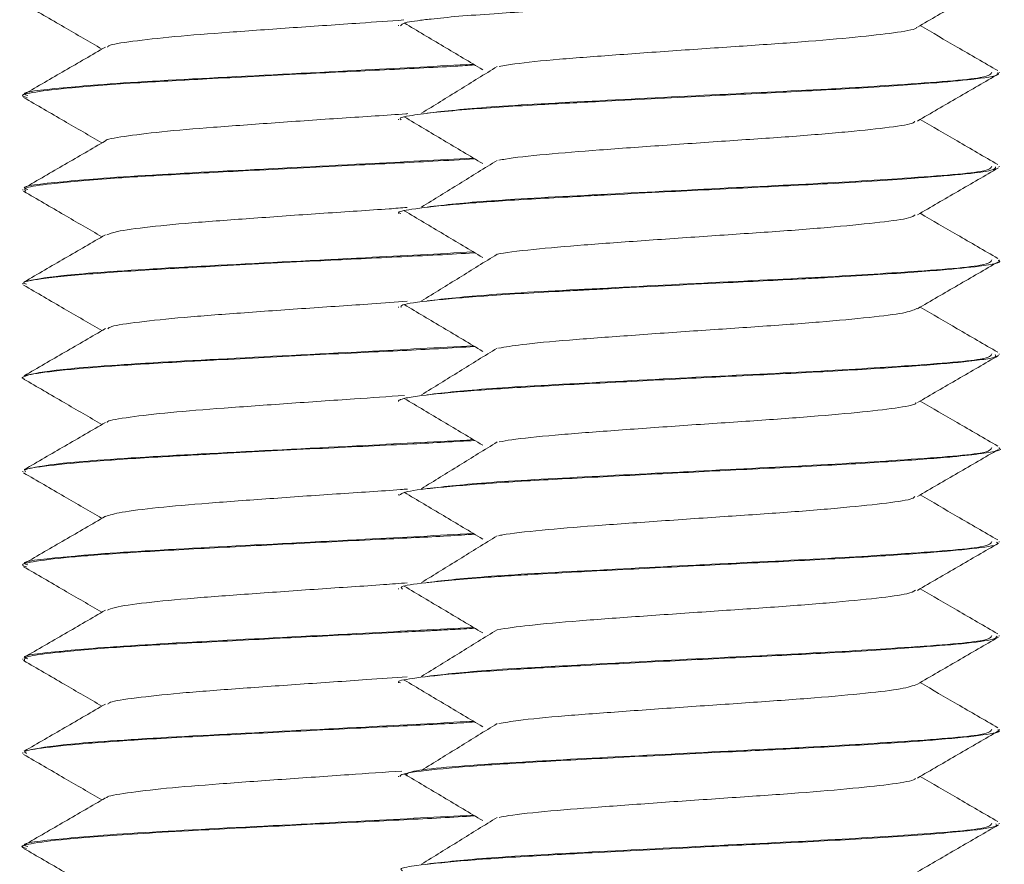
# Model space of a CAD drawing. Header units: millimetres. Extents: x 15 to 1486, y -3131 to -190.
# Tile 54 of 83: x 86 to 100, y -1414 to -1403. Entities that reach past the tile are written whole.
import ezdxf

# ---------------------------------------------------------------- set-up
doc = ezdxf.new("R2010")
doc.units = ezdxf.units.MM

msp = doc.modelspace()

# ---------------------------------------------------------------- linework, layer by layer
at = {"color": 7, "linetype": 'Continuous', "lineweight": 15}
for p, q in [((91.447, -1402.787), (91.447, -1402.797)), ((99.447, -1403.422), (99.447, -1403.412)), ((86.447, -1403.724), (86.447, -1403.734)), ((91.447, -1404.037), (91.447, -1404.047)), ((99.447, -1404.672), (99.447, -1404.662)), ((86.447, -1404.974), (86.447, -1404.984)), ((91.447, -1405.287), (91.447, -1405.296)), ((99.447, -1405.922), (99.447, -1405.912)), ((86.447, -1406.224), (86.447, -1406.234)), ((91.447, -1406.537), (91.447, -1406.547)), ((99.447, -1407.172), (99.447, -1407.162)), ((86.447, -1407.474), (86.447, -1407.484)), ((91.447, -1407.787), (91.447, -1407.797)), ((99.447, -1408.421), (99.447, -1408.412)), ((86.447, -1408.724), (86.447, -1408.734)), ((91.447, -1409.037), (91.447, -1409.047)), ((99.447, -1409.672), (99.447, -1409.662)), ((86.447, -1409.974), (86.447, -1409.984)), ((91.447, -1410.287), (91.447, -1410.297)), ((99.447, -1410.921), (99.447, -1410.912)), ((86.447, -1411.224), (86.447, -1411.234)), ((91.447, -1411.537), (91.447, -1411.546)), ((99.447, -1412.172), (99.447, -1412.162)), ((86.447, -1412.474), (86.447, -1412.484)), ((91.447, -1412.787), (91.447, -1412.797)), ((99.447, -1413.422), (99.447, -1413.412)), ((86.447, -1413.724), (86.447, -1413.734))]:
    msp.add_line(p, q, dxfattribs=at)
for points, knots in [([(91.477, -1402.797), (91.486, -1402.78), (91.498, -1402.756), (91.695, -1402.727), (92.001, -1402.688), (92.612, -1402.637), (93.635, -1402.578), (94.788, -1402.517), (95.965, -1402.458), (97.143, -1402.4), (98.124, -1402.341), (98.893, -1402.281), (99.373, -1402.228), (99.4, -1402.19), (99.412, -1402.172)], [0, 0, 0, 0, 0.078085, 0.1144878, 0.1500772, 0.2616637, 0.3514819, 0.4447722, 0.5486454, 0.6282262, 0.7358302, 0.821571, 0.9158985, 1, 1, 1, 1]), ([(98.357, -1402.813), (98.537, -1402.708), (98.897, -1402.499), (99.257, -1402.291), (99.437, -1402.186)], [0, 0, 0, 0, 0.499672, 1, 1, 1, 1]), ([(86.458, -1402.499), (86.638, -1402.603), (86.985, -1402.805), (87.333, -1403.007), (87.501, -1403.104)], [0, 0, 0, 0, 0.517951, 1, 1, 1, 1]), ([(91.519, -1402.717), (91.327, -1402.731), (90.858, -1402.764), (90.04, -1402.819), (89.184, -1402.881), (88.433, -1402.938), (87.889, -1403.002), (87.593, -1403.046), (87.578, -1403.072), (87.574, -1403.078)], [0, 0, 0, 0, 0.115655, 0.283181, 0.450777, 0.615563, 0.784064, 0.949577, 1, 1, 1, 1]), ([(91.526, -1402.757), (91.7, -1402.861), (92.047, -1403.068), (92.397, -1403.276), (92.571, -1403.38)], [0, 0, 0, 0, 0.500049, 1, 1, 1, 1]), ([(98.345, -1402.813), (98.346, -1402.815), (98.355, -1402.838), (98.118, -1402.881), (97.639, -1402.938), (96.936, -1403.002), (96.101, -1403.06), (95.205, -1403.12), (94.331, -1403.183), (93.568, -1403.239), (93.026, -1403.294), (92.852, -1403.325), (92.789, -1403.336)], [0, 0, 0, 0, 0.0118071, 0.1276931, 0.2416364, 0.3581485, 0.4725936, 0.5878452, 0.7041252, 0.8179068, 0.9342294, 1, 1, 1, 1]), ([(99.428, -1403.392), (99.247, -1403.287), (98.903, -1403.087), (98.558, -1402.887), (98.394, -1402.792)], [0, 0, 0, 0, 0.52256, 1, 1, 1, 1]), ([(87.547, -1403.077), (87.367, -1403.182), (87.007, -1403.391), (86.647, -1403.6), (86.467, -1403.704)], [0, 0, 0, 0, 0.499663, 1, 1, 1, 1]), ([(92.447, -1403.306), (91.98, -1403.331), (90.919, -1403.389), (88.995, -1403.485), (87.643, -1403.56), (86.802, -1403.637), (86.384, -1403.682), (86.492, -1403.717), (86.512, -1403.724)], [0, 0, 0, 0, 0.186007, 0.422469, 0.655829, 0.750981, 0.953878, 1, 1, 1, 1]), ([(86.507, -1403.749), (86.483, -1403.743), (86.387, -1403.718), (86.592, -1403.676), (87.077, -1403.616), (87.894, -1403.556), (88.955, -1403.498), (90.073, -1403.44), (91.202, -1403.383), (92.018, -1403.345), (92.379, -1403.321), (92.464, -1403.316)], [0, 0, 0, 0, 0.043122, 0.169352, 0.300376, 0.452804, 0.571666, 0.720897, 0.840463, 0.962413, 1, 1, 1, 1]), ([(91.486, -1404.047), (91.476, -1404.038), (91.452, -1404.02), (91.574, -1403.995), (91.729, -1403.972), (91.963, -1403.944), (92.418, -1403.902), (93.065, -1403.859), (93.702, -1403.825), (94.424, -1403.786), (95.42, -1403.735), (96.639, -1403.676), (97.728, -1403.617), (98.605, -1403.556), (99.208, -1403.498), (99.471, -1403.453), (99.428, -1403.426), (99.42, -1403.422)], [0, 0, 0, 0, 0.0382395, 0.087599, 0.1231152, 0.1554404, 0.2189736, 0.3194552, 0.3586075, 0.3928893, 0.5065394, 0.5941754, 0.6851405, 0.7909649, 0.8734855, 0.9770909, 1, 1, 1, 1]), ([(92.762, -1403.337), (92.595, -1403.44), (92.261, -1403.648), (91.924, -1403.855), (91.756, -1403.959)], [0, 0, 0, 0, 0.499949, 1, 1, 1, 1]), ([(99.348, -1403.412), (99.339, -1403.436), (99.318, -1403.494), (98.415, -1403.56), (97.222, -1403.637), (95.834, -1403.703), (94.111, -1403.793), (92.572, -1403.873), (92.074, -1403.93), (91.83, -1403.958)], [0, 0, 0, 0, 0.130048, 0.308832, 0.381731, 0.537176, 0.695231, 0.850578, 1, 1, 1, 1]), ([(98.357, -1404.063), (98.537, -1403.958), (98.897, -1403.749), (99.257, -1403.541), (99.437, -1403.436)], [0, 0, 0, 0, 0.499672, 1, 1, 1, 1]), ([(86.458, -1403.749), (86.638, -1403.853), (86.985, -1404.055), (87.333, -1404.257), (87.501, -1404.354)], [0, 0, 0, 0, 0.517951, 1, 1, 1, 1]), ([(91.575, -1403.964), (91.566, -1403.965), (91.307, -1403.986), (90.687, -1404.023), (89.805, -1404.087), (88.966, -1404.146), (88.258, -1404.205), (87.783, -1404.269), (87.546, -1404.306), (87.55, -1404.327), (87.55, -1404.327)], [0, 0, 0, 0, 0.005998, 0.169101, 0.335916, 0.500712, 0.665118, 0.832039, 0.995216, 1, 1, 1, 1]), ([(91.526, -1404.007), (91.7, -1404.111), (92.047, -1404.318), (92.397, -1404.526), (92.571, -1404.63)], [0, 0, 0, 0, 0.500049, 1, 1, 1, 1]), ([(98.325, -1404.063), (98.322, -1404.07), (98.31, -1404.099), (98.012, -1404.146), (97.465, -1404.205), (96.72, -1404.268), (95.86, -1404.325), (94.964, -1404.387), (94.107, -1404.449), (93.389, -1404.506), (92.933, -1404.555), (92.814, -1404.58), (92.787, -1404.586)], [0, 0, 0, 0, 0.044176, 0.159163, 0.273877, 0.390347, 0.504204, 0.620275, 0.735914, 0.85005, 0.966599, 1, 1, 1, 1]), ([(99.428, -1404.642), (99.247, -1404.537), (98.903, -1404.337), (98.558, -1404.137), (98.394, -1404.042)], [0, 0, 0, 0, 0.52256, 1, 1, 1, 1]), ([(87.547, -1404.327), (87.367, -1404.432), (87.007, -1404.641), (86.647, -1404.85), (86.467, -1404.954)], [0, 0, 0, 0, 0.499663, 1, 1, 1, 1]), ([(92.447, -1404.556), (91.98, -1404.581), (90.919, -1404.639), (88.995, -1404.735), (87.643, -1404.81), (86.802, -1404.887), (86.384, -1404.932), (86.492, -1404.967), (86.512, -1404.974)], [0, 0, 0, 0, 0.186007, 0.422469, 0.655829, 0.750981, 0.953878, 1, 1, 1, 1]), ([(86.486, -1404.999), (86.473, -1404.983), (86.445, -1404.948), (86.818, -1404.894), (87.506, -1404.832), (88.465, -1404.774), (89.58, -1404.716), (90.772, -1404.654), (91.799, -1404.606), (92.282, -1404.577), (92.464, -1404.566)], [0, 0, 0, 0, 0.109031, 0.236431, 0.394062, 0.518386, 0.646736, 0.802009, 0.925576, 1, 1, 1, 1]), ([(92.762, -1404.587), (92.595, -1404.69), (92.261, -1404.898), (91.924, -1405.105), (91.756, -1405.209)], [0, 0, 0, 0, 0.499949, 1, 1, 1, 1]), ([(91.481, -1405.296), (91.47, -1405.293), (91.411, -1405.272), (91.624, -1405.235), (92.074, -1405.18), (92.852, -1405.121), (93.601, -1405.08), (94.299, -1405.043), (95.056, -1405.003), (96.085, -1404.952), (97.263, -1404.894), (98.256, -1404.832), (98.972, -1404.774), (99.394, -1404.722), (99.397, -1404.688), (99.399, -1404.672)], [0, 0, 0, 0, 0.0178556, 0.0959655, 0.189533, 0.2788126, 0.3672789, 0.3981186, 0.4577374, 0.5524366, 0.6407908, 0.7501097, 0.8363308, 0.9253435, 1, 1, 1, 1]), ([(99.348, -1404.662), (99.339, -1404.686), (99.318, -1404.744), (98.415, -1404.81), (97.222, -1404.887), (95.834, -1404.953), (94.111, -1405.043), (92.572, -1405.123), (92.074, -1405.18), (91.83, -1405.208)], [0, 0, 0, 0, 0.130048, 0.308832, 0.381731, 0.537176, 0.695231, 0.850578, 1, 1, 1, 1]), ([(98.357, -1405.313), (98.537, -1405.208), (98.897, -1404.999), (99.257, -1404.791), (99.437, -1404.686)], [0, 0, 0, 0, 0.499672, 1, 1, 1, 1]), ([(86.458, -1404.999), (86.638, -1405.103), (86.985, -1405.305), (87.333, -1405.507), (87.501, -1405.604)], [0, 0, 0, 0, 0.517951, 1, 1, 1, 1]), ([(91.565, -1405.213), (91.486, -1405.22), (91.147, -1405.246), (90.446, -1405.29), (89.569, -1405.354), (88.757, -1405.411), (88.111, -1405.472), (87.682, -1405.53), (87.602, -1405.564), (87.567, -1405.579)], [0, 0, 0, 0, 0.050335, 0.213576, 0.380097, 0.543096, 0.70842, 0.874185, 1, 1, 1, 1]), ([(91.526, -1405.257), (91.7, -1405.361), (92.047, -1405.568), (92.397, -1405.776), (92.571, -1405.88)], [0, 0, 0, 0, 0.5000494, 1, 1, 1, 1]), ([(98.328, -1405.312), (98.308, -1405.326), (98.261, -1405.36), (97.885, -1405.411), (97.279, -1405.472), (96.494, -1405.534), (95.616, -1405.591), (94.726, -1405.655), (93.892, -1405.713), (93.229, -1405.773), (92.844, -1405.816), (92.766, -1405.836), (92.765, -1405.836)], [0, 0, 0, 0, 0.076572, 0.190642, 0.306339, 0.422345, 0.536215, 0.652693, 0.767307, 0.882373, 0.998725, 1, 1, 1, 1]), ([(99.428, -1405.892), (99.247, -1405.787), (98.903, -1405.587), (98.558, -1405.387), (98.394, -1405.292)], [0, 0, 0, 0, 0.52256, 1, 1, 1, 1]), ([(87.547, -1405.577), (87.367, -1405.682), (87.007, -1405.891), (86.647, -1406.1), (86.467, -1406.204)], [0, 0, 0, 0, 0.499663, 1, 1, 1, 1]), ([(86.496, -1406.234), (86.48, -1406.228), (86.412, -1406.205), (86.601, -1406.177), (86.869, -1406.142), (87.268, -1406.102), (87.989, -1406.051), (89.078, -1405.992), (90.259, -1405.931), (91.429, -1405.872), (92.174, -1405.837), (92.461, -1405.817), (92.466, -1405.817)], [0, 0, 0, 0, 0.038328, 0.166514, 0.210779, 0.294899, 0.445358, 0.572848, 0.735926, 0.865439, 0.997548, 1, 1, 1, 1]), ([(92.447, -1405.806), (91.98, -1405.831), (90.92, -1405.889), (88.99, -1405.985), (87.659, -1406.06), (86.773, -1406.137), (86.592, -1406.177), (86.468, -1406.204)], [0, 0, 0, 0, 0.19517, 0.44328, 0.688136, 0.787975, 1, 1, 1, 1]), ([(91.483, -1406.547), (91.481, -1406.535), (91.476, -1406.503), (91.847, -1406.454), (92.555, -1406.391), (93.291, -1406.347), (93.773, -1406.321), (93.886, -1406.315), (93.917, -1406.313), (93.923, -1406.313), (93.924, -1406.313), (93.924, -1406.313), (93.924, -1406.313), (93.924, -1406.313), (93.924, -1406.313), (93.925, -1406.313), (93.929, -1406.313), (93.967, -1406.311), (94.073, -1406.305), (94.66, -1406.274), (95.625, -1406.224), (96.606, -1406.177), (97.267, -1406.142), (97.94, -1406.102), (98.68, -1406.05), (99.254, -1405.992), (99.498, -1405.947), (99.439, -1405.923), (99.435, -1405.922)], [0, 0, 0, 0, 0.055823, 0.152496, 0.246017, 0.346038, 0.367637, 0.374307, 0.375544, 0.375686, 0.375757, 0.375758, 0.375759, 0.375762, 0.375768, 0.375818, 0.375943, 0.376787, 0.38561, 0.403153, 0.525725, 0.611436, 0.641033, 0.697279, 0.797883, 0.883128, 0.992168, 1, 1, 1, 1]), ([(92.762, -1405.837), (92.595, -1405.94), (92.261, -1406.148), (91.924, -1406.355), (91.756, -1406.459)], [0, 0, 0, 0, 0.499949, 1, 1, 1, 1]), ([(99.348, -1405.912), (99.339, -1405.936), (99.318, -1405.994), (98.415, -1406.06), (97.222, -1406.137), (95.834, -1406.203), (94.111, -1406.293), (92.572, -1406.373), (92.074, -1406.43), (91.83, -1406.458)], [0, 0, 0, 0, 0.130048, 0.308832, 0.381731, 0.537176, 0.695231, 0.850578, 1, 1, 1, 1]), ([(98.357, -1406.563), (98.537, -1406.458), (98.897, -1406.249), (99.257, -1406.041), (99.437, -1405.936)], [0, 0, 0, 0, 0.499672, 1, 1, 1, 1]), ([(86.458, -1406.249), (86.638, -1406.353), (86.985, -1406.555), (87.333, -1406.757), (87.501, -1406.854)], [0, 0, 0, 0, 0.517951, 1, 1, 1, 1]), ([(91.566, -1406.463), (91.411, -1406.475), (90.987, -1406.506), (90.205, -1406.557), (89.338, -1406.62), (88.561, -1406.677), (87.973, -1406.74), (87.627, -1406.789), (87.59, -1406.819), (87.578, -1406.829)], [0, 0, 0, 0, 0.094288, 0.259147, 0.425505, 0.58828, 0.754682, 0.919438, 1, 1, 1, 1]), ([(91.526, -1406.507), (91.7, -1406.611), (92.047, -1406.818), (92.397, -1407.026), (92.571, -1407.13)], [0, 0, 0, 0, 0.500049, 1, 1, 1, 1]), ([(98.351, -1406.561), (98.304, -1406.581), (98.207, -1406.621), (97.741, -1406.677), (97.08, -1406.74), (96.262, -1406.8), (95.372, -1406.858), (94.489, -1406.922), (93.698, -1406.979), (93.091, -1407.036), (92.874, -1407.072), (92.779, -1407.087)], [0, 0, 0, 0, 0.1086094, 0.2220341, 0.3379867, 0.452792, 0.5669571, 0.6830903, 0.7966411, 0.9122231, 1, 1, 1, 1]), ([(99.428, -1407.142), (99.247, -1407.037), (98.903, -1406.837), (98.558, -1406.637), (98.394, -1406.542)], [0, 0, 0, 0, 0.52256, 1, 1, 1, 1]), ([(87.547, -1406.827), (87.367, -1406.932), (87.007, -1407.141), (86.647, -1407.35), (86.467, -1407.454)], [0, 0, 0, 0, 0.499663, 1, 1, 1, 1]), ([(86.475, -1407.499), (86.466, -1407.497), (86.421, -1407.486), (86.462, -1407.464), (86.572, -1407.428), (86.955, -1407.38), (87.7, -1407.318), (88.447, -1407.276), (89.117, -1407.24), (89.874, -1407.2), (90.89, -1407.149), (91.866, -1407.103), (92.306, -1407.075), (92.464, -1407.065)], [0, 0, 0, 0, 0.014701, 0.074844, 0.142264, 0.280624, 0.412639, 0.545736, 0.587517, 0.664001, 0.81603, 0.934272, 1, 1, 1, 1]), ([(92.447, -1407.056), (91.98, -1407.081), (90.92, -1407.139), (88.99, -1407.235), (87.659, -1407.31), (86.773, -1407.387), (86.592, -1407.427), (86.468, -1407.454)], [0, 0, 0, 0, 0.19517, 0.44328, 0.688136, 0.787975, 1, 1, 1, 1]), ([(92.762, -1407.087), (92.595, -1407.19), (92.261, -1407.398), (91.924, -1407.605), (91.756, -1407.709)], [0, 0, 0, 0, 0.499949, 1, 1, 1, 1]), ([(91.451, -1407.797), (91.45, -1407.796), (91.44, -1407.791), (91.455, -1407.784), (91.466, -1407.777), (91.474, -1407.773), (91.477, -1407.772), (91.489, -1407.767), (91.539, -1407.752), (91.728, -1407.719), (92.22, -1407.668), (93.064, -1407.608), (94.107, -1407.553), (95.066, -1407.504), (95.827, -1407.464), (96.59, -1407.428), (97.513, -1407.38), (98.431, -1407.318), (98.943, -1407.276), (99.229, -1407.24), (99.417, -1407.209), (99.402, -1407.185), (99.394, -1407.172)], [0, 0, 0, 0, 0.003294, 0.02287, 0.034328, 0.037013, 0.038595, 0.041148, 0.059727, 0.114493, 0.208953, 0.298462, 0.393423, 0.486789, 0.528533, 0.575329, 0.671363, 0.762993, 0.855374, 0.884373, 0.93746, 1, 1, 1, 1]), ([(99.348, -1407.162), (99.339, -1407.186), (99.318, -1407.244), (98.415, -1407.31), (97.222, -1407.387), (95.834, -1407.453), (94.111, -1407.543), (92.572, -1407.623), (92.074, -1407.68), (91.83, -1407.708)], [0, 0, 0, 0, 0.130048, 0.308832, 0.381731, 0.537176, 0.695231, 0.850578, 1, 1, 1, 1]), ([(98.357, -1407.813), (98.537, -1407.708), (98.897, -1407.499), (99.257, -1407.291), (99.437, -1407.186)], [0, 0, 0, 0, 0.499672, 1, 1, 1, 1]), ([(86.458, -1407.499), (86.638, -1407.603), (86.985, -1407.805), (87.333, -1408.007), (87.501, -1408.104)], [0, 0, 0, 0, 0.517951, 1, 1, 1, 1]), ([(91.529, -1407.717), (91.309, -1407.732), (90.809, -1407.767), (89.964, -1407.825), (89.115, -1407.886), (88.376, -1407.943), (87.853, -1408.007), (87.578, -1408.049), (87.57, -1408.074), (87.569, -1408.078)], [0, 0, 0, 0, 0.1311337, 0.298772, 0.465815, 0.6306566, 0.7989971, 0.9639442, 1, 1, 1, 1]), ([(91.526, -1407.757), (91.7, -1407.861), (92.047, -1408.068), (92.397, -1408.276), (92.571, -1408.38)], [0, 0, 0, 0, 0.500049, 1, 1, 1, 1]), ([(98.336, -1407.813), (98.337, -1407.817), (98.341, -1407.841), (98.087, -1407.886), (97.586, -1407.943), (96.869, -1408.007), (96.025, -1408.065), (95.129, -1408.125), (94.26, -1408.188), (93.51, -1408.245), (92.996, -1408.297), (92.841, -1408.327), (92.791, -1408.336)], [0, 0, 0, 0, 0.0220023, 0.1376485, 0.2517704, 0.3683149, 0.4825099, 0.5980637, 0.7141864, 0.8280143, 0.9444539, 1, 1, 1, 1]), ([(99.428, -1408.392), (99.247, -1408.287), (98.903, -1408.087), (98.558, -1407.887), (98.394, -1407.792)], [0, 0, 0, 0, 0.52256, 1, 1, 1, 1]), ([(87.547, -1408.077), (87.367, -1408.182), (87.007, -1408.391), (86.647, -1408.6), (86.467, -1408.704)], [0, 0, 0, 0, 0.4996634, 1, 1, 1, 1]), ([(92.447, -1408.306), (91.98, -1408.331), (90.92, -1408.389), (88.99, -1408.485), (87.659, -1408.56), (86.773, -1408.637), (86.592, -1408.677), (86.468, -1408.704)], [0, 0, 0, 0, 0.19517, 0.44328, 0.688136, 0.787975, 1, 1, 1, 1]), ([(86.486, -1408.734), (86.477, -1408.726), (86.447, -1408.697), (86.754, -1408.653), (87.38, -1408.592), (88.205, -1408.538), (89.23, -1408.484), (90.386, -1408.423), (91.567, -1408.368), (92.197, -1408.332), (92.466, -1408.317)], [0, 0, 0, 0, 0.058789, 0.200792, 0.340495, 0.47878, 0.583073, 0.746203, 0.891496, 1, 1, 1, 1]), ([(91.458, -1409.047), (91.478, -1409.03), (91.521, -1408.994), (91.973, -1408.941), (92.708, -1408.881), (93.683, -1408.825), (94.791, -1408.768), (95.969, -1408.707), (97.105, -1408.653), (98.105, -1408.592), (98.818, -1408.538), (99.294, -1408.484), (99.516, -1408.444), (99.446, -1408.422), (99.446, -1408.421)], [0, 0, 0, 0, 0.0795543, 0.171733, 0.2651757, 0.3556647, 0.4498018, 0.5394209, 0.6344242, 0.7278887, 0.8204044, 0.8901789, 0.9993168, 1, 1, 1, 1]), ([(92.762, -1408.337), (92.595, -1408.44), (92.261, -1408.648), (91.924, -1408.855), (91.756, -1408.959)], [0, 0, 0, 0, 0.499949, 1, 1, 1, 1]), ([(99.348, -1408.412), (99.339, -1408.436), (99.318, -1408.494), (98.415, -1408.56), (97.222, -1408.637), (95.834, -1408.703), (94.111, -1408.793), (92.572, -1408.873), (92.074, -1408.93), (91.83, -1408.958)], [0, 0, 0, 0, 0.130048, 0.308832, 0.381731, 0.537176, 0.695231, 0.850578, 1, 1, 1, 1]), ([(98.357, -1409.063), (98.537, -1408.958), (98.897, -1408.749), (99.257, -1408.541), (99.437, -1408.436)], [0, 0, 0, 0, 0.499672, 1, 1, 1, 1]), ([(86.458, -1408.749), (86.638, -1408.853), (86.985, -1409.055), (87.333, -1409.257), (87.501, -1409.354)], [0, 0, 0, 0, 0.517951, 1, 1, 1, 1]), ([(91.571, -1408.964), (91.54, -1408.966), (91.257, -1408.989), (90.611, -1409.028), (89.73, -1409.092), (88.898, -1409.151), (88.216, -1409.211), (87.723, -1409.273), (87.605, -1409.31), (87.548, -1409.329)], [0, 0, 0, 0, 0.020041, 0.182585, 0.348852, 0.512484, 0.676719, 0.842819, 1, 1, 1, 1]), ([(91.526, -1409.007), (91.7, -1409.111), (92.047, -1409.318), (92.397, -1409.526), (92.571, -1409.63)], [0, 0, 0, 0, 0.500049, 1, 1, 1, 1]), ([(98.324, -1409.062), (98.317, -1409.072), (98.295, -1409.102), (97.974, -1409.151), (97.408, -1409.21), (96.65, -1409.273), (95.783, -1409.33), (94.888, -1409.393), (94.038, -1409.453), (93.337, -1409.511), (92.905, -1409.559), (92.8, -1409.582), (92.782, -1409.586)], [0, 0, 0, 0, 0.054388, 0.169027, 0.28409, 0.400458, 0.514254, 0.630499, 0.745852, 0.860223, 0.976757, 1, 1, 1, 1]), ([(99.428, -1409.642), (99.247, -1409.537), (98.903, -1409.337), (98.558, -1409.137), (98.394, -1409.042)], [0, 0, 0, 0, 0.52256, 1, 1, 1, 1]), ([(87.547, -1409.327), (87.367, -1409.432), (87.007, -1409.641), (86.647, -1409.85), (86.467, -1409.954)], [0, 0, 0, 0, 0.499663, 1, 1, 1, 1]), ([(86.495, -1409.999), (86.476, -1409.993), (86.396, -1409.967), (86.596, -1409.924), (87.085, -1409.867), (87.886, -1409.806), (88.895, -1409.752), (90.053, -1409.691), (91.139, -1409.636), (91.98, -1409.597), (92.346, -1409.573), (92.464, -1409.565)], [0, 0, 0, 0, 0.042638, 0.173534, 0.308421, 0.437673, 0.575551, 0.708778, 0.842259, 0.949162, 1, 1, 1, 1]), ([(92.447, -1409.556), (91.98, -1409.581), (90.919, -1409.639), (88.995, -1409.735), (87.643, -1409.81), (86.802, -1409.887), (86.384, -1409.932), (86.492, -1409.967), (86.512, -1409.974)], [0, 0, 0, 0, 0.186007, 0.422469, 0.655829, 0.750981, 0.953878, 1, 1, 1, 1]), ([(92.762, -1409.587), (92.595, -1409.69), (92.261, -1409.898), (91.924, -1410.105), (91.756, -1410.209)], [0, 0, 0, 0, 0.499949, 1, 1, 1, 1]), ([(91.502, -1410.297), (91.49, -1410.286), (91.455, -1410.257), (91.808, -1410.208), (92.365, -1410.157), (92.937, -1410.118), (93.499, -1410.085), (94.354, -1410.04), (95.514, -1409.98), (96.675, -1409.924), (97.72, -1409.867), (98.596, -1409.806), (99.183, -1409.752), (99.461, -1409.704), (99.42, -1409.678), (99.409, -1409.672)], [0, 0, 0, 0, 0.04862, 0.137083, 0.247626, 0.285308, 0.320629, 0.412616, 0.506099, 0.597023, 0.690718, 0.7805, 0.876273, 0.968815, 1, 1, 1, 1]), ([(99.348, -1409.662), (99.339, -1409.686), (99.318, -1409.744), (98.415, -1409.81), (97.222, -1409.887), (95.834, -1409.953), (94.111, -1410.043), (92.572, -1410.123), (92.074, -1410.18), (91.83, -1410.208)], [0, 0, 0, 0, 0.130048, 0.308832, 0.381731, 0.537176, 0.695231, 0.850578, 1, 1, 1, 1]), ([(98.357, -1410.313), (98.537, -1410.208), (98.897, -1409.999), (99.257, -1409.791), (99.437, -1409.686)], [0, 0, 0, 0, 0.499672, 1, 1, 1, 1]), ([(86.458, -1409.999), (86.638, -1410.103), (86.985, -1410.305), (87.333, -1410.507), (87.501, -1410.604)], [0, 0, 0, 0, 0.517951, 1, 1, 1, 1]), ([(91.566, -1410.213), (91.462, -1410.221), (91.097, -1410.249), (90.37, -1410.295), (89.495, -1410.359), (88.694, -1410.416), (88.065, -1410.478), (87.664, -1410.533), (87.599, -1410.566), (87.573, -1410.579)], [0, 0, 0, 0, 0.064387, 0.22805, 0.394556, 0.557365, 0.723064, 0.888546, 1, 1, 1, 1]), ([(91.526, -1410.257), (91.7, -1410.361), (92.047, -1410.568), (92.397, -1410.776), (92.571, -1410.88)], [0, 0, 0, 0, 0.500049, 1, 1, 1, 1]), ([(98.333, -1410.312), (98.306, -1410.328), (98.244, -1410.364), (97.842, -1410.416), (97.217, -1410.478), (96.422, -1410.539), (95.539, -1410.597), (94.649, -1410.66), (93.835, -1410.718), (93.159, -1410.778), (92.892, -1410.818), (92.761, -1410.838)], [0, 0, 0, 0, 0.0865192, 0.2000832, 0.3156638, 0.4310929, 0.5447547, 0.6609262, 0.7749023, 0.8899341, 1, 1, 1, 1]), ([(99.428, -1410.892), (99.247, -1410.787), (98.903, -1410.587), (98.558, -1410.387), (98.394, -1410.292)], [0, 0, 0, 0, 0.52256, 1, 1, 1, 1]), ([(87.547, -1410.577), (87.367, -1410.682), (87.007, -1410.891), (86.647, -1411.1), (86.467, -1411.204)], [0, 0, 0, 0, 0.4996634, 1, 1, 1, 1]), ([(92.447, -1410.806), (91.98, -1410.831), (90.919, -1410.889), (88.995, -1410.985), (87.643, -1411.06), (86.802, -1411.137), (86.384, -1411.182), (86.492, -1411.217), (86.512, -1411.224)], [0, 0, 0, 0, 0.186007, 0.422469, 0.655829, 0.750981, 0.953878, 1, 1, 1, 1]), ([(86.471, -1411.249), (86.467, -1411.231), (86.46, -1411.194), (86.861, -1411.14), (87.549, -1411.079), (88.506, -1411.022), (89.57, -1410.967), (90.573, -1410.914), (91.301, -1410.879), (91.682, -1410.86), (91.86, -1410.851), (91.994, -1410.844), (92.198, -1410.833), (92.368, -1410.823), (92.466, -1410.817)], [0, 0, 0, 0, 0.12303, 0.248765, 0.398954, 0.522233, 0.656727, 0.786763, 0.865424, 0.910387, 0.923782, 0.931114, 0.960159, 1, 1, 1, 1]), ([(92.762, -1410.837), (92.595, -1410.94), (92.261, -1411.148), (91.924, -1411.355), (91.756, -1411.459)], [0, 0, 0, 0, 0.499949, 1, 1, 1, 1]), ([(99.348, -1410.912), (99.339, -1410.936), (99.318, -1410.994), (98.415, -1411.06), (97.222, -1411.137), (95.834, -1411.203), (94.111, -1411.293), (92.572, -1411.373), (92.074, -1411.43), (91.83, -1411.458)], [0, 0, 0, 0, 0.130048, 0.308832, 0.381731, 0.537176, 0.695231, 0.850578, 1, 1, 1, 1]), ([(91.477, -1411.546), (91.467, -1411.543), (91.407, -1411.522), (91.628, -1411.484), (92.115, -1411.426), (92.92, -1411.367), (93.922, -1411.313), (95.031, -1411.255), (96.208, -1411.196), (97.342, -1411.14), (98.293, -1411.079), (98.999, -1411.022), (99.397, -1410.971), (99.412, -1410.936), (99.418, -1410.921)], [0, 0, 0, 0, 0.016047, 0.099028, 0.192878, 0.292241, 0.370637, 0.469032, 0.561913, 0.648996, 0.753016, 0.838399, 0.931548, 1, 1, 1, 1]), ([(98.357, -1411.563), (98.537, -1411.458), (98.897, -1411.249), (99.257, -1411.041), (99.437, -1410.936)], [0, 0, 0, 0, 0.499672, 1, 1, 1, 1]), ([(86.458, -1411.249), (86.638, -1411.353), (86.985, -1411.555), (87.333, -1411.757), (87.501, -1411.854)], [0, 0, 0, 0, 0.517951, 1, 1, 1, 1]), ([(91.566, -1411.463), (91.388, -1411.476), (90.935, -1411.509), (90.129, -1411.563), (89.266, -1411.625), (88.501, -1411.682), (87.933, -1411.745), (87.611, -1411.792), (87.585, -1411.82), (87.578, -1411.828)], [0, 0, 0, 0, 0.107961, 0.273345, 0.439573, 0.6025, 0.769164, 0.933527, 1, 1, 1, 1]), ([(91.526, -1411.507), (91.7, -1411.611), (92.047, -1411.818), (92.397, -1412.026), (92.571, -1412.13)], [0, 0, 0, 0, 0.500049, 1, 1, 1, 1]), ([(98.357, -1411.563), (98.299, -1411.584), (98.185, -1411.625), (97.692, -1411.682), (97.015, -1411.745), (96.188, -1411.804), (95.295, -1411.864), (94.416, -1411.927), (93.637, -1411.984), (93.061, -1412.039), (92.864, -1412.073), (92.785, -1412.087)], [0, 0, 0, 0, 0.116065, 0.229864, 0.346274, 0.461076, 0.575913, 0.692313, 0.806106, 0.922228, 1, 1, 1, 1]), ([(99.428, -1412.142), (99.247, -1412.037), (98.903, -1411.837), (98.558, -1411.637), (98.394, -1411.542)], [0, 0, 0, 0, 0.52256, 1, 1, 1, 1]), ([(87.547, -1411.827), (87.367, -1411.932), (87.007, -1412.141), (86.647, -1412.35), (86.467, -1412.454)], [0, 0, 0, 0, 0.499663, 1, 1, 1, 1]), ([(92.447, -1412.056), (91.98, -1412.081), (90.92, -1412.139), (88.99, -1412.235), (87.659, -1412.31), (86.773, -1412.387), (86.592, -1412.427), (86.468, -1412.454)], [0, 0, 0, 0, 0.19517, 0.44328, 0.688136, 0.787975, 1, 1, 1, 1]), ([(86.495, -1412.484), (86.482, -1412.476), (86.439, -1412.452), (86.694, -1412.412), (87.206, -1412.356), (88.056, -1412.296), (89.095, -1412.241), (90.293, -1412.179), (91.375, -1412.125), (92.13, -1412.088), (92.418, -1412.069), (92.465, -1412.066)], [0, 0, 0, 0, 0.053545, 0.168347, 0.313228, 0.439045, 0.58813, 0.728371, 0.866977, 0.978128, 1, 1, 1, 1]), ([(92.762, -1412.087), (92.595, -1412.19), (92.261, -1412.398), (91.924, -1412.605), (91.756, -1412.709)], [0, 0, 0, 0, 0.499949, 1, 1, 1, 1]), ([(91.47, -1412.797), (91.47, -1412.787), (91.471, -1412.755), (91.827, -1412.706), (92.533, -1412.643), (93.476, -1412.586), (94.616, -1412.526), (95.792, -1412.466), (96.931, -1412.411), (97.887, -1412.356), (98.728, -1412.296), (99.256, -1412.241), (99.489, -1412.196), (99.434, -1412.174), (99.428, -1412.172)], [0, 0, 0, 0, 0.04809, 0.151476, 0.247468, 0.336025, 0.431929, 0.535921, 0.612833, 0.709897, 0.794188, 0.894068, 0.988023, 1, 1, 1, 1]), ([(99.348, -1412.162), (99.339, -1412.186), (99.318, -1412.244), (98.415, -1412.31), (97.221, -1412.387), (95.839, -1412.453), (94.091, -1412.543), (92.53, -1412.629), (91.52, -1412.714), (91.557, -1412.768), (91.57, -1412.787)], [0, 0, 0, 0, 0.113602, 0.269778, 0.333458, 0.469245, 0.607313, 0.743015, 0.90468, 1, 1, 1, 1]), ([(98.357, -1412.813), (98.537, -1412.708), (98.897, -1412.499), (99.257, -1412.291), (99.437, -1412.186)], [0, 0, 0, 0, 0.499672, 1, 1, 1, 1]), ([(86.458, -1412.499), (86.638, -1412.603), (86.985, -1412.805), (87.333, -1413.007), (87.501, -1413.104)], [0, 0, 0, 0, 0.517951, 1, 1, 1, 1]), ([(91.494, -1412.719), (91.261, -1412.735), (90.744, -1412.771), (89.889, -1412.83), (89.046, -1412.891), (88.321, -1412.949), (87.819, -1413.012), (87.563, -1413.052), (87.562, -1413.075), (87.562, -1413.078)], [0, 0, 0, 0, 0.139082, 0.308256, 0.476161, 0.642602, 0.812208, 0.978131, 1, 1, 1, 1]), ([(91.526, -1412.757), (91.7, -1412.861), (92.047, -1413.068), (92.397, -1413.276), (92.571, -1413.38)], [0, 0, 0, 0, 0.500049, 1, 1, 1, 1]), ([(98.33, -1412.813), (98.33, -1412.818), (98.327, -1412.845), (98.054, -1412.891), (97.531, -1412.949), (96.801, -1413.012), (95.949, -1413.069), (95.053, -1413.131), (94.189, -1413.193), (93.453, -1413.25), (92.967, -1413.301), (92.829, -1413.328), (92.79, -1413.336)], [0, 0, 0, 0, 0.0322058, 0.1475717, 0.2619318, 0.3784666, 0.4924708, 0.6082866, 0.7242107, 0.8381451, 0.9546599, 1, 1, 1, 1]), ([(99.428, -1413.392), (99.247, -1413.287), (98.903, -1413.087), (98.558, -1412.887), (98.394, -1412.792)], [0, 0, 0, 0, 0.52256, 1, 1, 1, 1]), ([(87.547, -1413.077), (87.367, -1413.182), (87.007, -1413.391), (86.647, -1413.6), (86.467, -1413.704)], [0, 0, 0, 0, 0.499663, 1, 1, 1, 1]), ([(86.495, -1413.749), (86.477, -1413.745), (86.389, -1413.724), (86.551, -1413.683), (86.99, -1413.624), (87.786, -1413.564), (88.749, -1413.509), (89.782, -1413.455), (90.942, -1413.396), (91.881, -1413.352), (92.317, -1413.325), (92.464, -1413.316)], [0, 0, 0, 0, 0.029625, 0.141706, 0.28525, 0.4482, 0.540813, 0.677639, 0.816268, 0.938389, 1, 1, 1, 1]), ([(92.447, -1413.306), (91.98, -1413.331), (90.919, -1413.389), (88.995, -1413.485), (87.643, -1413.56), (86.802, -1413.637), (86.384, -1413.682), (86.492, -1413.717), (86.512, -1413.724)], [0, 0, 0, 0, 0.186007, 0.422469, 0.655829, 0.750981, 0.953878, 1, 1, 1, 1]), ([(92.762, -1413.337), (92.595, -1413.44), (92.261, -1413.648), (91.924, -1413.855), (91.756, -1413.959)], [0, 0, 0, 0, 0.499949, 1, 1, 1, 1]), ([(91.501, -1414.047), (91.487, -1414.037), (91.454, -1414.013), (91.709, -1413.972), (92.221, -1413.917), (93.057, -1413.859), (94.126, -1413.802), (95.265, -1413.742), (96.478, -1413.683), (97.618, -1413.624), (98.506, -1413.564), (99.109, -1413.509), (99.429, -1413.464), (99.409, -1413.433), (99.402, -1413.422)], [0, 0, 0, 0, 0.045768, 0.112252, 0.20905, 0.303372, 0.384462, 0.496961, 0.574804, 0.6745, 0.787673, 0.851995, 0.947025, 1, 1, 1, 1]), ([(99.348, -1413.412), (99.339, -1413.436), (99.318, -1413.494), (98.415, -1413.56), (97.222, -1413.637), (95.834, -1413.703), (94.111, -1413.793), (92.572, -1413.873), (92.074, -1413.93), (91.83, -1413.958)], [0, 0, 0, 0, 0.130048, 0.308832, 0.381731, 0.537176, 0.695231, 0.850578, 1, 1, 1, 1]), ([(98.357, -1414.063), (98.537, -1413.958), (98.897, -1413.749), (99.257, -1413.541), (99.437, -1413.436)], [0, 0, 0, 0, 0.499672, 1, 1, 1, 1]), ([(86.458, -1413.749), (86.638, -1413.853), (86.985, -1414.055), (87.333, -1414.257), (87.501, -1414.354)], [0, 0, 0, 0, 0.517951, 1, 1, 1, 1])]:
    msp.add_open_spline(points, degree=3, knots=knots, dxfattribs=at)

doc.saveas('drawing.dxf')
